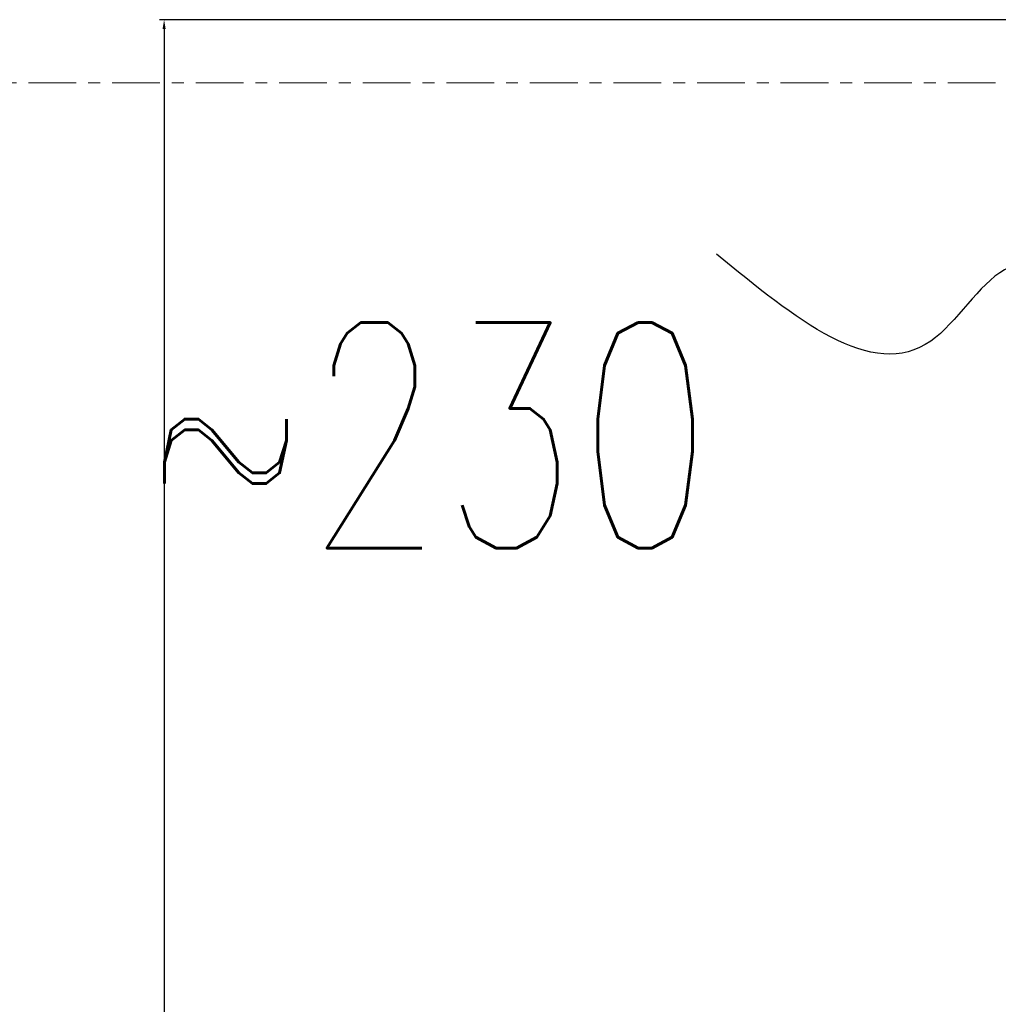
# Model space of a CAD drawing. Header units: millimetres. Extents: x -56641 to 6003, y -24465 to 16563.
# Tile 17 of 79: x -33489 to -33228, y -5930 to -5668. Entities that reach past the tile are written whole.
import ezdxf
from ezdxf.enums import TextEntityAlignment as Align

# ---------------------------------------------------------------- set-up
doc = ezdxf.new("R2010")
doc.units = ezdxf.units.MM
doc.linetypes.add('Linia siatki', pattern=[22.224999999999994, 12.7, -3.174999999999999, 3.174999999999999, -3.174999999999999])
doc.layers.add('JEVENHUUVA', color=7, linetype='Continuous')
doc.layers.add('JEVENMITAT', color=2, linetype='Continuous')
doc.layers.add('S-GRID', color=7, linetype='Continuous', lineweight=5)
doc.styles.add('ROMANS', font='romans')
doc.dimstyles.new('ISO-25', dxfattribs={"dimtxt": 2.5, "dimasz": 2.5, "dimexe": 1.25, "dimexo": 0.625, "dimtad": 1, "dimtxsty": 'Standard', "dimcen": 2.5, "dimadec": 0, "dimazin": 0, "dimtfac": 1, "dimtmove": 0, "dimatfit": 3, "dimfxl": 1, "dimarcsym": 0})

# ---------------------------------------------------------------- blocks, each defined once
blk = doc.blocks.new('*D364')
at = {"layer": 'Defpoints', "color": 0, "transparency": 16777216}
for p in [(-33222.39986862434, -5667.600131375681), (-33450.1082865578, -7067.600131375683), (-33222.39986862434, -7067.600131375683)]:
    blk.add_point(p, dxfattribs=at)
at = {"layer": 'JEVENMITAT', "color": 0, "lineweight": -2, "transparency": 16777216}
for p, q in [((-33223.02486862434, -5667.600131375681), (-33451.3582865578, -5667.600131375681)), ((-33450.1082865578, -5670.100131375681), (-33450.1082865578, -7065.100131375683)), ((-33223.02486862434, -7067.600131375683), (-33451.3582865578, -7067.600131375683))]:
    blk.add_line(p, q, dxfattribs=at)
at = {"layer": 'JEVENMITAT', "color": 0, "transparency": 16777216}
for points in [[(-33450.52495322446, -5670.100131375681), (-33449.69161989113, -5670.100131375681), (-33450.1082865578, -5667.600131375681)], [(-33450.52495322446, -7065.100131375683), (-33449.69161989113, -7065.100131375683), (-33450.1082865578, -7067.600131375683)]]:
    blk.add_solid(points, dxfattribs=at)
at = {"layer": 'JEVENMITAT', "color": 0, "transparency": 16777216, "insert": (-33451.98328655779, -6367.600131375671), "char_height": 2.5, "attachment_point": 5, "rotation": 90}
blk.add_mtext('1400', dxfattribs=at)
blk = doc.blocks.new('A$C89c24b91')
for p, q in [((-30.43947391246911, 29.75420852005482), (-50.76609609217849, 50.08083069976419)), ((30.43947391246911, 29.75420852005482), (50.76609609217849, 50.08083069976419)), ((-42.56336103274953, -0.4845558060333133), (-71.30954579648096, -0.4845558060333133)), ((42.56336103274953, -0.4845558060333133), (71.30954579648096, -0.4845558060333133)), ((-22.5155920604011, -60.33065052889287), (-22.51559206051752, -30.24624442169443)), ((22.51559206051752, -60.33065052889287), (22.51559206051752, -30.24624442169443)), ((-15.51559206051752, -40.17922595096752), (15.51559206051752, -40.17922595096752)), ((-13.28629348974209, -75.34362773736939), (13.28629348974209, -75.34362773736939))]:
    blk.add_line(p, q)
for centre, radius, start, end in [((0, 0), 37.70659342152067, 306.6643476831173, 233.3356523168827), ((-15.51559206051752, -33.17922595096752), 7, 180, 270), ((15.51559206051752, -33.17922595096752), 7, 270, 0), ((0, -60.33065052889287), 22.51559206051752, 180, 211.0942216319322), ((0, -60.33065052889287), 22.51559206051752, 328.9057783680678, 0), ((-13.28629348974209, -68.34362773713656), 7, 211.0942216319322, 270), ((13.28629348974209, -68.34362773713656), 7, 270, 328.9057783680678)]:
    blk.add_arc(centre, radius, start, end)
blk = doc.blocks.new('Napięcie oświetlenie')
at = {"layer": 'JEVENHUUVA'}
blk.add_lwpolyline([(0, 0), (100, 0), (100, -100), (0, -100), (0, 0)], dxfattribs=at)
blk.add_spline([(0, -50), (-44.20572881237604, -26.53957791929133), (-63.79231548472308, -45.52062422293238), (-120.7718339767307, -22.38758983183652)], degree=3, dxfattribs=at)
at = {"layer": 'JEVENMITAT', "xscale": 0.6, "yscale": 0.6}
blk.add_blockref('A$C89c24b91', (50, -42.12485982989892), dxfattribs=at)
at = {"layer": 'JEVENMITAT', "style": 'ROMANS', "width": 0.7}
blk.add_text('~230', height=60, dxfattribs=at).set_placement((-121.8014659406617, -100.5742986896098), align=Align.RIGHT)

msp = doc.modelspace()

# ---------------------------------------------------------------- linework, layer by layer
at = {"layer": 'S-GRID', "linetype": 'Linia siatki'}
msp.add_line((-55866.74056289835, -5684.407452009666), (1287.740407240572, -5684.40745200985), dxfattribs=at)

# ---------------------------------------------------------------- block references
msp.add_blockref('Napięcie oświetlenie', (-33182.39986862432, -5707.60013137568))

# ---------------------------------------------------------------- dimensions: what is measured, and where the dimension line sits
at = {"layer": 'JEVENMITAT'}
dim = msp.add_linear_dim(base=(-33450.1082865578, -7067.600131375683), p1=(-33222.39986862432, -5667.60013137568), p2=(-33222.39986862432, -7067.60013137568), angle=90, dimstyle='ISO-25', dxfattribs=at)
dim.commit()
dim.dimension.update_dxf_attribs({"geometry": '*D364', "text_midpoint": (-33451.98328655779, -6367.600131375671)})

doc.saveas('drawing.dxf')
